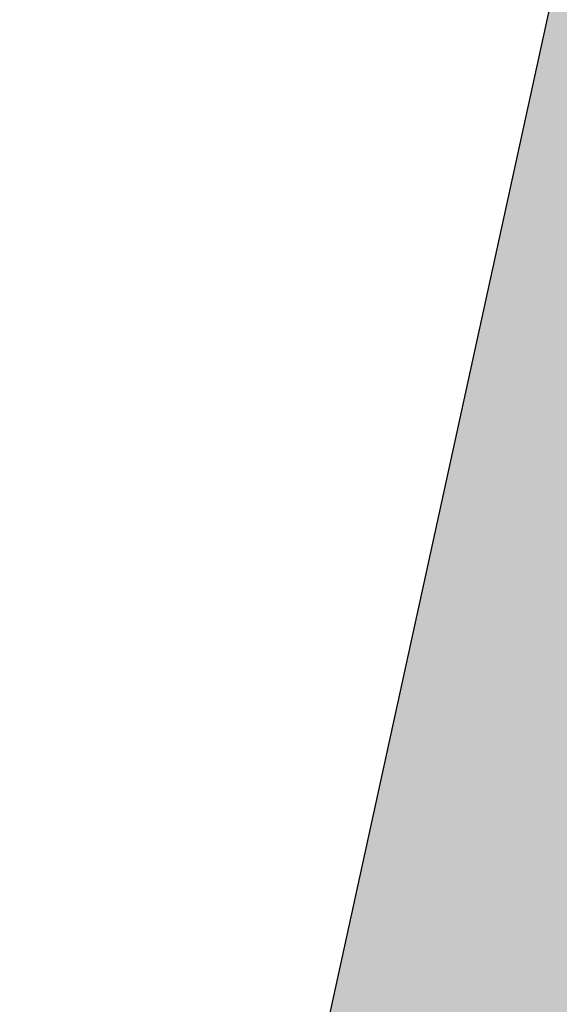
# Model space of a CAD drawing. Header units: millimetres. Extents: x 53645 to 137188, y 78097 to 135542.
# Tile 7 of 256: x 55228 to 58702, y 88096 to 94437. Entities that reach past the tile are written whole.
import ezdxf

# ---------------------------------------------------------------- set-up
doc = ezdxf.new("R2010")
doc.units = ezdxf.units.MM
doc.linetypes.add('CONTI', pattern=[0])
doc.layers.add('axis_dim', color=40, linetype='CONTI')
doc.layers.add('GP-graas', color=94, linetype='Continuous', lineweight=9)
doc.layers.add('line 1 GP', color=90, linetype='Continuous', lineweight=0, plot=False)
doc.linetypes.add('ограждение1', pattern='A,6.35,-2.54,[133,ltypeshp.shx,S=2.54,R=0,X=-2.54,Y=0],-2.54,25.4', length=36.83)

msp = doc.modelspace()

# ---------------------------------------------------------------- hatches: boundary and pattern name
at = {"layer": 'GP-graas', "ltscale": 100}
h = msp.add_hatch(dxfattribs=at)
h.set_pattern_fill('GRASS', color=256, scale=15)
h.set_pattern_definition([(90, (91714.96, -74594.3), (-269.4077, 269.4077), [71.4375, -467.3779]), (45, (91714.96, -74594.3), (-269.4077, 269.4077), [71.4375, -309.5625]), (135, (91714.96, -74594.3), (-269.4077, -269.4077), [71.4375, -309.5625])])
h.paths.add_polyline_path([(73026, 96352.8), (77926, 96352.8), (77926, 95352.8), (89486.2, 95352.8), (91055.3, 97732.8), (59227.9, 97196.4), (55227.9, 78896.4), (81450.5, 78459.4), (81139.4, 81744.2), (83067.3, 84852.8), (80101, 84852.8), (80100.6, 83702.8), (59350.8, 83702.8), (59350.8, 84702.8), (59350.8, 85002.8), (59350.8, 85302.8), (59350.8, 85602.8), (59350.8, 89827.7), (59350.8, 94352.8), (61350.8, 94352.8), (61350.8, 95352.8), (73026, 95352.8)])

# ---------------------------------------------------------------- linework, layer by layer
at = {"layer": 'axis_dim', "color": 7, "linetype": 'ограждение1', "lineweight": 30, "ltscale": 100}
msp.add_lwpolyline([(83373.9, 85347.1), (81139.4, 81744.2), (81450.5, 78459.4), (55227.9, 78896.4), (59227.9, 97196.4), (91055.3, 97732.8), (87649.5, 92241.3)], dxfattribs=at)
at = {"layer": 'line 1 GP', "ltscale": 100}
msp.add_lwpolyline([(73026, 96202.8), (77926, 96202.8), (77926, 95352.8), (89486.2, 95352.8), (91055.3, 97732.8), (59227.9, 97196.4), (55227.9, 78896.4), (81450.5, 78459.4), (81139.4, 81744.2), (83067.3, 84852.8), (80101, 84852.8), (80100.6, 83702.8), (59350.8, 83702.8), (59350.8, 84702.8), (59350.8, 85002.8), (59350.8, 85302.8), (59350.8, 85602.8), (59350.8, 89827.7), (59350.8, 94352.8), (61350.8, 94352.8), (61350.8, 95352.8), (73026, 95352.8)], close=True, dxfattribs=at)

doc.saveas('drawing.dxf')
